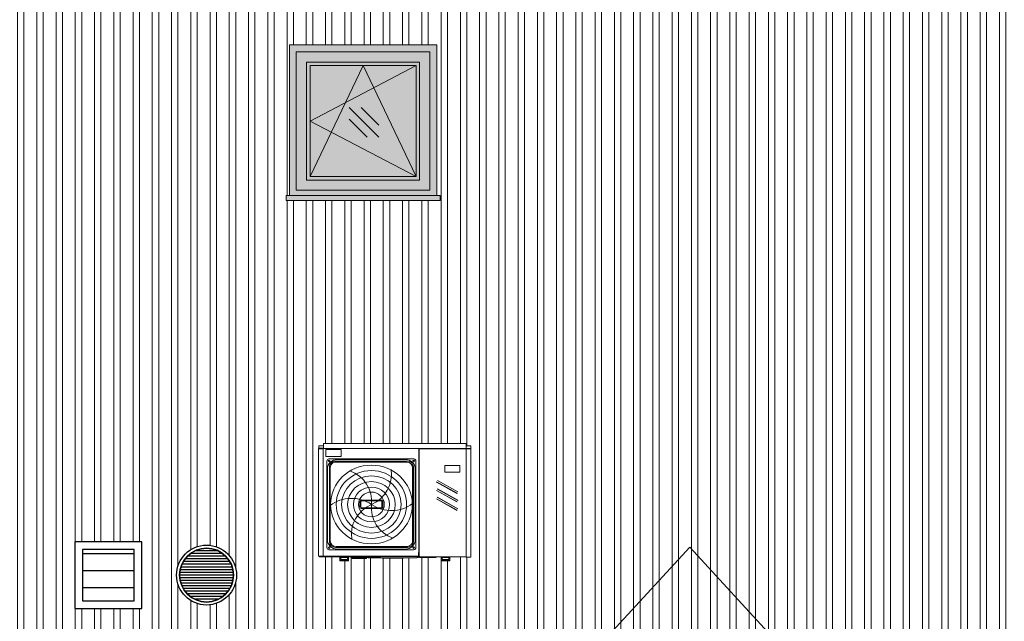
# Model space of a CAD drawing. Extents: x 4615668 to 9294084, y 5331114 to 10688993.
# Tile 3 of 181: x 4647044 to 4647619, y 5331692 to 5332043. Entities that reach past the tile are written whole.
import ezdxf

# ---------------------------------------------------------------- set-up
doc = ezdxf.new("R2010")
doc.units = 0
doc.header["$MEASUREMENT"] = 0
for name, color, linetype, lineweight in [('FLUID-W1W', 7, 'Continuous', 30), ('hatch', 253, 'Continuous', 0), ('więźba_w', 33, 'Continuous', 5), ('WM_KLIM_urządzenia', 3, 'Continuous', 13)]:
    doc.layers.add(name, color=color, linetype=linetype, lineweight=lineweight)
doc.layers.add('kreskowanie', color=253, linetype='Continuous')
doc.layers.add('STOLARKA', color=4, linetype='Continuous')

# ---------------------------------------------------------------- blocks, each defined once
blk = doc.blocks.new('x klima jz1')
at = {"color": 7, "linetype": 'Continuous'}
for p, q in [((2536.55, 3232.96), (2536.55, 3293.14)), ((2536.55, 3292.87), (2536.55, 3291.25)), ((2539.2, 3292.87), (2536.55, 3292.87)), ((2536.61, 3293.32), (2536.73, 3294.69)), ((2536.61, 3293.32), (2537.07, 3293.32)), ((2536.65, 3292.87), (2536.65, 3293.32)), ((2536.65, 3292.87), (2536.65, 3292.87)), ((2536.78, 3294.69), (2536.73, 3294.69)), ((2536.93, 3294.69), (2536.78, 3294.69)), ((2537.17, 3294.69), (2536.93, 3294.69)), ((2537.07, 3293.32), (2537.4, 3293.32)), ((2537.49, 3294.69), (2537.17, 3294.69)), ((2537.4, 3293.32), (2537.82, 3293.32)), ((2537.89, 3294.69), (2537.49, 3294.69)), ((2537.82, 3293.32), (2538.29, 3293.32)), ((2538.34, 3294.69), (2537.89, 3294.69)), ((2538.29, 3293.32), (2538.8, 3293.32)), ((2538.83, 3294.69), (2538.34, 3294.69)), ((2538.8, 3293.32), (2539.33, 3293.32)), ((2539.33, 3294.69), (2538.83, 3294.69)), ((2539.2, 3293.07), (2539.2, 3293.14)), ((2539.2, 3293.14), (2622.81, 3293.14)), ((2539.2, 3230.21), (2539.2, 3293.14)), ((2539.2, 3293.04), (2539.2, 3293.07)), ((2539.2, 3293.04), (2539.2, 3292.99)), ((2539.2, 3292.99), (2539.2, 3292.87)), ((2539.2, 3292.87), (2539.2, 3292.87)), ((2539.33, 3296.07), (2539.33, 3296)), ((2539.33, 3296.07), (2622.81, 3296.07)), ((2539.33, 3296), (2539.33, 3295.81)), ((2539.33, 3295.81), (2539.33, 3295.51)), ((2539.33, 3295.51), (2539.33, 3295.13)), ((2539.33, 3295.13), (2539.33, 3294.69)), ((2539.33, 3294.69), (2539.33, 3293.32)), ((2539.33, 3293.19), (2539.33, 3293.32)), ((2539.33, 3293.14), (2539.33, 3293.19)), ((2595.06, 3293.14), (2595.06, 3232.39)), ((2595.06, 3292.87), (2595.38, 3292.87)), ((2595.38, 3293.14), (2595.38, 3230.21)), ((2595.45, 3292.87), (2595.38, 3292.87)), ((2595.45, 3293.13), (2595.45, 3293.14)), ((2595.45, 3292.87), (2622.81, 3292.87)), ((2622.81, 3292.87), (2622.81, 3296.07)), ((2623.3, 3294.69), (2622.81, 3294.69)), ((2622.81, 3293.17), (2625.38, 3293.17)), ((2622.81, 3293.14), (2622.81, 3247.03)), ((2622.81, 3292.87), (2623.34, 3292.87)), ((2623.79, 3294.69), (2623.3, 3294.69)), ((2623.34, 3292.87), (2623.86, 3292.87)), ((2624.24, 3294.69), (2623.79, 3294.69)), ((2623.86, 3292.87), (2624.33, 3292.87)), ((2624.64, 3294.69), (2624.24, 3294.69)), ((2624.33, 3292.87), (2624.75, 3292.87)), ((2624.96, 3294.69), (2624.64, 3294.69)), ((2624.75, 3292.87), (2625.09, 3292.87)), ((2625.2, 3294.69), (2624.96, 3294.69)), ((2625.09, 3292.87), (2625.34, 3292.87)), ((2625.35, 3294.69), (2625.2, 3294.69)), ((2625.34, 3292.87), (2625.5, 3292.87)), ((2625.4, 3294.69), (2625.35, 3294.69)), ((2625.35, 3293.17), (2625.43, 3293.18)), ((2625.38, 3293.17), (2625.43, 3293.18)), ((2625.4, 3294.69), (2625.51, 3293.42)), ((2625.43, 3293.18), (2625.47, 3293.2)), ((2625.47, 3293.2), (2625.5, 3293.23)), ((2625.5, 3293.23), (2625.52, 3293.27)), ((2625.5, 3292.87), (2625.55, 3292.87)), ((2625.52, 3293.37), (2625.51, 3293.43)), ((2625.52, 3293.32), (2625.52, 3293.37)), ((2625.55, 3293.14), (2625.55, 3248.24)), ((2605.41, 3273.56), (2605.4, 3273.55)), ((2605.4, 3273.55), (2605.4, 3273.54)), ((2617.36, 3266.88), (2605.4, 3273.54)), ((2605.43, 3273.59), (2605.41, 3273.56)), ((2605.45, 3273.63), (2605.43, 3273.59)), ((2605.45, 3273.63), (2617.42, 3266.98)), ((2605.93, 3274.42), (2605.96, 3274.47)), ((2617.89, 3267.77), (2605.93, 3274.42)), ((2605.96, 3274.47), (2605.97, 3274.5)), ((2605.98, 3274.51), (2605.97, 3274.5)), ((2605.98, 3274.52), (2605.98, 3274.51)), ((2605.98, 3274.52), (2617.95, 3267.86)), ((2605.4, 3268.61), (2605.41, 3268.62)), ((2605.4, 3268.6), (2605.4, 3268.61)), ((2617.36, 3261.94), (2605.4, 3268.6)), ((2605.41, 3268.62), (2605.43, 3268.65)), ((2605.43, 3268.65), (2605.45, 3268.69)), ((2605.45, 3268.69), (2617.42, 3262.04)), ((2605.93, 3269.48), (2605.96, 3269.53)), ((2617.89, 3262.83), (2605.93, 3269.48)), ((2605.96, 3269.53), (2605.97, 3269.56)), ((2605.98, 3269.57), (2605.97, 3269.56)), ((2605.98, 3269.58), (2605.98, 3269.57)), ((2605.98, 3269.58), (2617.95, 3262.92)), ((2617.89, 3267.77), (2617.92, 3267.82)), ((2617.92, 3267.82), (2617.94, 3267.85)), ((2617.94, 3267.85), (2617.95, 3267.86)), ((2617.94, 3267.85), (2617.94, 3267.85)), ((2605.4, 3263.67), (2605.41, 3263.68)), ((2605.4, 3263.66), (2605.4, 3263.67)), ((2617.36, 3257), (2605.4, 3263.66)), ((2605.43, 3263.71), (2605.41, 3263.68)), ((2605.45, 3263.75), (2605.43, 3263.71)), ((2605.45, 3263.75), (2617.42, 3257.1)), ((2605.93, 3264.54), (2605.96, 3264.59)), ((2617.89, 3257.89), (2605.93, 3264.54)), ((2605.96, 3264.59), (2605.97, 3264.62)), ((2605.98, 3264.63), (2605.97, 3264.62)), ((2605.98, 3264.64), (2605.98, 3264.63)), ((2605.98, 3264.64), (2617.95, 3257.98)), ((2617.37, 3266.89), (2617.36, 3266.88)), ((2617.39, 3266.93), (2617.37, 3266.9)), ((2617.37, 3266.9), (2617.37, 3266.89)), ((2617.42, 3266.98), (2617.39, 3266.93)), ((2617.39, 3261.99), (2617.42, 3262.04)), ((2617.89, 3262.83), (2617.92, 3262.88)), ((2617.92, 3262.88), (2617.94, 3262.91)), ((2617.94, 3262.91), (2617.95, 3262.92)), ((2617.94, 3262.91), (2617.94, 3262.91)), ((2617.37, 3261.95), (2617.36, 3261.94)), ((2617.37, 3257.01), (2617.36, 3257)), ((2617.37, 3261.96), (2617.39, 3261.99)), ((2617.37, 3261.96), (2617.37, 3261.95)), ((2617.39, 3257.05), (2617.37, 3257.02)), ((2617.37, 3257.02), (2617.37, 3257.01)), ((2617.42, 3257.1), (2617.39, 3257.05)), ((2617.89, 3257.89), (2617.92, 3257.94)), ((2617.92, 3257.94), (2617.94, 3257.97)), ((2617.95, 3257.98), (2617.94, 3257.97)), ((2617.94, 3257.97), (2617.94, 3257.97)), ((2622.81, 3247.03), (2622.81, 3247.01)), ((2622.81, 3247.01), (2622.81, 3246.98)), ((2622.81, 3246.98), (2622.81, 3246.95)), ((2622.81, 3246.95), (2622.81, 3246.93)), ((2622.81, 3246.93), (2622.81, 3246.89)), ((2622.81, 3246.89), (2622.81, 3246.87)), ((2622.81, 3246.87), (2622.81, 3246.86)), ((2622.81, 3246.86), (2622.81, 3246.86)), ((2622.82, 3246.86), (2622.81, 3246.86)), ((2622.81, 3230.25), (2622.81, 3246.86)), ((2622.84, 3246.86), (2622.82, 3246.86)), ((2625.55, 3248.24), (2625.55, 3230.43)), ((2536.55, 3232.96), (2536.55, 3230.4)), ((2536.55, 3230.4), (2536.65, 3230.4)), ((2536.67, 3230.4), (2536.65, 3230.4)), ((2536.65, 3230.4), (2536.65, 3230.4)), ((2536.67, 3230.4), (2536.67, 3230.21)), ((2536.67, 3230.21), (2536.76, 3230.21)), ((2536.67, 3230.21), (2536.67, 3230.15)), ((2536.67, 3230.15), (2536.69, 3230.09)), ((2536.69, 3230.09), (2536.71, 3230.03)), ((2536.71, 3230.03), (2536.75, 3229.98)), ((2536.75, 3229.98), (2536.79, 3229.94)), ((2536.76, 3230.21), (2536.93, 3230.21)), ((2536.79, 3229.94), (2536.84, 3229.9)), ((2536.84, 3229.9), (2536.9, 3229.87)), ((2536.9, 3229.87), (2536.96, 3229.85)), ((2536.93, 3230.21), (2537.18, 3230.21)), ((2536.96, 3229.85), (2537, 3229.85)), ((2537, 3229.85), (2537.04, 3229.85)), ((2537.05, 3229.85), (2537.04, 3229.85)), ((2537.06, 3229.85), (2537.05, 3229.85)), ((2537.05, 3229.85), (2537.05, 3229.85)), ((2537.07, 3229.85), (2537.06, 3229.85)), ((2537.09, 3229.85), (2537.07, 3229.85)), ((2537.12, 3229.85), (2537.09, 3229.85)), ((2537.16, 3229.85), (2537.12, 3229.85)), ((2537.21, 3229.85), (2537.16, 3229.85)), ((2537.18, 3230.21), (2537.5, 3230.21)), ((2537.26, 3229.85), (2537.21, 3229.85)), ((2537.31, 3229.85), (2537.26, 3229.85)), ((2537.37, 3229.85), (2537.31, 3229.85)), ((2537.44, 3229.85), (2537.37, 3229.85)), ((2537.56, 3229.85), (2537.44, 3229.85)), ((2537.5, 3230.21), (2537.87, 3230.21)), ((2537.7, 3229.85), (2537.56, 3229.85)), ((2537.85, 3229.85), (2537.7, 3229.85)), ((2538.01, 3229.85), (2537.85, 3229.85)), ((2537.87, 3230.21), (2538.29, 3230.21)), ((2538.09, 3229.85), (2538.01, 3229.85)), ((2538.17, 3229.85), (2538.09, 3229.85)), ((2538.21, 3229.85), (2538.17, 3229.85)), ((2538.25, 3229.85), (2538.21, 3229.85)), ((2538.29, 3229.85), (2538.25, 3229.85)), ((2538.29, 3230.21), (2538.73, 3230.21)), ((2538.33, 3229.85), (2538.29, 3229.85)), ((2538.67, 3229.85), (2538.33, 3229.85)), ((2539.02, 3229.85), (2538.67, 3229.85)), ((2538.73, 3230.21), (2539.2, 3230.21)), ((2539.13, 3229.85), (2539.02, 3229.85)), ((2539.25, 3229.85), (2539.13, 3229.85)), ((2539.2, 3230.21), (2567.1, 3230.21)), ((2539.37, 3229.85), (2539.25, 3229.85)), ((2539.48, 3229.85), (2539.37, 3229.85)), ((2539.6, 3229.85), (2539.48, 3229.85)), ((2539.72, 3229.85), (2539.6, 3229.85)), ((2539.83, 3229.85), (2539.72, 3229.85)), ((2539.95, 3229.85), (2539.83, 3229.85)), ((2540.01, 3229.85), (2539.95, 3229.85)), ((2540.07, 3229.85), (2540.01, 3229.85)), ((2540.13, 3229.85), (2540.07, 3229.85)), ((2540.19, 3229.85), (2540.13, 3229.85)), ((2540.3, 3229.85), (2540.19, 3229.85)), ((2540.2, 3229.81), (2540.22, 3229.81)), ((2540.42, 3229.85), (2540.3, 3229.85)), ((2540.54, 3229.85), (2540.42, 3229.85)), ((2540.65, 3229.85), (2540.54, 3229.85)), ((2540.77, 3229.85), (2540.65, 3229.85)), ((2540.89, 3229.85), (2540.77, 3229.85)), ((2541, 3229.85), (2540.89, 3229.85)), ((2541.12, 3229.85), (2541, 3229.85)), ((2541.24, 3229.85), (2541.12, 3229.85)), ((2541.35, 3229.85), (2541.24, 3229.85)), ((2541.47, 3229.85), (2541.35, 3229.85)), ((2541.59, 3229.85), (2541.47, 3229.85)), ((2541.7, 3229.85), (2541.59, 3229.85)), ((2541.82, 3229.85), (2541.7, 3229.85)), ((2542.05, 3229.85), (2541.82, 3229.85)), ((2542.29, 3229.85), (2542.05, 3229.85)), ((2542.52, 3229.85), (2542.29, 3229.85)), ((2542.76, 3229.85), (2542.52, 3229.85)), ((2542.99, 3229.85), (2542.76, 3229.85)), ((2543.22, 3229.85), (2542.99, 3229.85)), ((2543.46, 3229.85), (2543.22, 3229.85)), ((2543.69, 3229.85), (2543.46, 3229.85)), ((2544.16, 3229.85), (2543.69, 3229.85)), ((2544.63, 3229.85), (2544.16, 3229.85)), ((2545.09, 3229.85), (2544.63, 3229.85)), ((2545.56, 3229.85), (2545.09, 3229.85)), ((2546.03, 3229.85), (2545.56, 3229.85)), ((2546.5, 3229.85), (2546.03, 3229.85)), ((2547.43, 3229.85), (2546.5, 3229.85)), ((2548.36, 3229.85), (2547.43, 3229.85)), ((2549.3, 3229.85), (2548.36, 3229.85)), ((2548.99, 3229.32), (2549.05, 3229.39)), ((2548.99, 3228.89), (2548.99, 3229.32)), ((2548.99, 3228.5), (2548.99, 3228.89)), ((2548.99, 3228.17), (2548.99, 3228.5)), ((2548.99, 3227.93), (2548.99, 3228.17)), ((2548.99, 3227.78), (2548.99, 3227.93)), ((2548.99, 3227.72), (2548.99, 3227.78)), ((2549.05, 3227.72), (2548.99, 3227.72)), ((2548.99, 3227.53), (2548.99, 3227.72)), ((2549.05, 3227.53), (2548.99, 3227.53)), ((2549.05, 3229.39), (2549.23, 3229.44)), ((2549.25, 3227.72), (2549.05, 3227.72)), ((2549.25, 3227.53), (2549.05, 3227.53)), ((2549.23, 3229.44), (2549.48, 3229.45)), ((2549.56, 3227.72), (2549.25, 3227.72)), ((2549.56, 3227.53), (2549.25, 3227.53)), ((2550.23, 3229.85), (2549.3, 3229.85)), ((2549.48, 3229.85), (2549.48, 3229.69)), ((2549.48, 3229.69), (2549.48, 3229.45)), ((2549.48, 3229.45), (2549.48, 3229.04)), ((2553.43, 3229.45), (2549.48, 3229.45)), ((2549.48, 3229.04), (2549.48, 3228.69)), ((2549.48, 3228.69), (2549.48, 3228.43)), ((2549.48, 3228.43), (2549.48, 3228.26)), ((2549.48, 3228.26), (2549.48, 3228.2)), ((2549.48, 3228.2), (2549.53, 3228.2)), ((2549.53, 3228.2), (2549.68, 3228.2)), ((2549.97, 3227.72), (2549.56, 3227.72)), ((2549.97, 3227.53), (2549.56, 3227.53)), ((2549.68, 3228.2), (2549.91, 3228.2)), ((2549.91, 3228.2), (2550.22, 3228.2)), ((2550.45, 3227.72), (2549.97, 3227.72)), ((2550.45, 3227.53), (2549.97, 3227.53)), ((2550.22, 3228.2), (2550.58, 3228.2)), ((2551.17, 3229.85), (2550.23, 3229.85)), ((2550.96, 3227.72), (2550.45, 3227.72)), ((2550.96, 3227.53), (2550.45, 3227.53)), ((2550.58, 3228.2), (2550.96, 3228.2)), ((2550.96, 3228.14), (2550.96, 3228.2)), ((2550.96, 3228.2), (2551.95, 3228.2)), ((2550.96, 3227.96), (2550.96, 3228.14)), ((2550.96, 3227.72), (2550.96, 3227.96)), ((2550.96, 3227.72), (2550.96, 3227.53)), ((2551.95, 3227.72), (2550.96, 3227.72)), ((2551.95, 3227.53), (2550.96, 3227.53)), ((2552.1, 3229.85), (2551.17, 3229.85)), ((2551.95, 3228.14), (2551.95, 3228.2)), ((2551.95, 3228.2), (2552.33, 3228.2)), ((2551.95, 3227.96), (2551.95, 3228.14)), ((2551.95, 3227.72), (2551.95, 3227.96)), ((2552.46, 3227.72), (2551.95, 3227.72)), ((2551.95, 3227.53), (2551.95, 3227.72)), ((2552.46, 3227.53), (2551.95, 3227.53)), ((2553.04, 3229.85), (2552.1, 3229.85)), ((2552.33, 3228.2), (2552.69, 3228.2)), ((2552.93, 3227.72), (2552.46, 3227.72)), ((2552.93, 3227.53), (2552.46, 3227.53)), ((2552.69, 3228.2), (2552.99, 3228.2)), ((2553.34, 3227.72), (2552.93, 3227.72)), ((2553.34, 3227.53), (2552.93, 3227.53)), ((2552.99, 3228.2), (2553.23, 3228.2)), ((2553.97, 3229.85), (2553.04, 3229.85)), ((2553.23, 3228.2), (2553.38, 3228.2)), ((2553.66, 3227.72), (2553.34, 3227.72)), ((2553.66, 3227.53), (2553.34, 3227.53)), ((2553.38, 3228.2), (2553.43, 3228.2)), ((2553.43, 3229.69), (2553.43, 3229.85)), ((2553.43, 3229.45), (2553.43, 3229.69)), ((2553.43, 3229.04), (2553.43, 3229.45)), ((2553.43, 3229.45), (2553.67, 3229.44)), ((2553.43, 3228.69), (2553.43, 3229.04)), ((2553.43, 3228.43), (2553.43, 3228.69)), ((2553.43, 3228.26), (2553.43, 3228.43)), ((2553.43, 3228.2), (2553.43, 3228.26)), ((2553.85, 3227.72), (2553.66, 3227.72)), ((2553.85, 3227.53), (2553.66, 3227.53)), ((2553.67, 3229.44), (2553.86, 3229.39)), ((2553.92, 3227.72), (2553.85, 3227.72)), ((2553.92, 3227.53), (2553.85, 3227.53)), ((2553.86, 3229.39), (2553.92, 3229.32)), ((2553.92, 3229.32), (2553.92, 3228.89)), ((2553.92, 3228.89), (2553.92, 3228.5)), ((2553.92, 3228.5), (2553.92, 3228.17)), ((2553.92, 3228.17), (2553.92, 3227.93)), ((2553.92, 3227.93), (2553.92, 3227.78)), ((2553.92, 3227.78), (2553.92, 3227.72)), ((2553.92, 3227.72), (2553.92, 3227.53)), ((2555.84, 3229.85), (2553.97, 3229.85)), ((2557.71, 3229.85), (2555.84, 3229.85)), ((2556.08, 3229.85), (2556.08, 3229.55)), ((2556.08, 3229.55), (2556.08, 3229.5)), ((2556.41, 3229.5), (2556.08, 3229.5)), ((2556.23, 3229.36), (2556.16, 3229.36)), ((2556.16, 3229.36), (2556.16, 3228.84)), ((2556.23, 3228.84), (2556.16, 3228.84)), ((2556.42, 3229.36), (2556.23, 3229.36)), ((2556.42, 3228.84), (2556.23, 3228.84)), ((2556.39, 3229.5), (2556.39, 3229.36)), ((2556.73, 3229.5), (2556.41, 3229.5)), ((2556.71, 3229.36), (2556.42, 3229.36)), ((2556.71, 3228.84), (2556.42, 3228.84)), ((2557.08, 3229.36), (2556.71, 3229.36)), ((2557.08, 3228.84), (2556.71, 3228.84)), ((2558.08, 3229.5), (2556.73, 3229.5)), ((2557.49, 3229.36), (2557.08, 3229.36)), ((2557.49, 3228.84), (2557.08, 3228.84)), ((2563.18, 3229.36), (2557.49, 3229.36)), ((2563.18, 3228.84), (2557.49, 3228.84)), ((2559.58, 3229.85), (2557.71, 3229.85)), ((2559.43, 3229.5), (2558.08, 3229.5)), ((2559.77, 3229.5), (2559.43, 3229.5)), ((2561.45, 3229.85), (2559.58, 3229.85)), ((2560.11, 3229.5), (2559.77, 3229.5)), ((2562.08, 3229.5), (2560.11, 3229.5)), ((2563.32, 3229.85), (2561.45, 3229.85)), ((2564.05, 3229.5), (2562.08, 3229.5)), ((2563.59, 3229.36), (2563.18, 3229.36)), ((2563.59, 3228.84), (2563.18, 3228.84)), ((2565.19, 3229.85), (2563.32, 3229.85)), ((2563.96, 3229.36), (2563.59, 3229.36)), ((2563.96, 3228.84), (2563.59, 3228.84)), ((2564.26, 3229.36), (2563.96, 3229.36)), ((2564.26, 3228.84), (2563.96, 3228.84)), ((2564.55, 3229.5), (2564.05, 3229.5)), ((2564.45, 3229.36), (2564.26, 3229.36)), ((2564.45, 3228.84), (2564.26, 3228.84)), ((2564.28, 3229.36), (2564.28, 3229.5)), ((2564.51, 3229.36), (2564.45, 3229.36)), ((2564.51, 3228.84), (2564.45, 3228.84)), ((2564.51, 3228.84), (2564.51, 3229.36)), ((2565.04, 3229.5), (2564.55, 3229.5)), ((2565.07, 3229.5), (2565.04, 3229.5)), ((2565.11, 3229.5), (2565.07, 3229.5)), ((2565.2, 3229.48), (2565.11, 3229.5)), ((2580.1, 3229.85), (2565.19, 3229.85)), ((2565.29, 3229.44), (2565.2, 3229.48)), ((2565.37, 3229.39), (2565.29, 3229.44)), ((2565.46, 3229.35), (2565.37, 3229.39)), ((2566.06, 3229.27), (2565.69, 3229.28)), ((2566.43, 3229.27), (2566.06, 3229.27)), ((2566.58, 3229.26), (2566.43, 3229.27)), ((2566.84, 3229.26), (2566.58, 3229.26)), ((2567.2, 3229.25), (2566.84, 3229.26)), ((2567.1, 3230.21), (2595.01, 3230.21)), ((2567.64, 3229.24), (2567.2, 3229.25)), ((2568.17, 3229.23), (2567.64, 3229.24)), ((2568.77, 3229.22), (2568.17, 3229.23)), ((2569.43, 3229.21), (2568.77, 3229.22)), ((2570.12, 3229.19), (2569.43, 3229.21)), ((2570.83, 3229.18), (2570.12, 3229.19)), ((2571.56, 3229.17), (2570.83, 3229.18)), ((2572.27, 3229.15), (2571.56, 3229.17)), ((2572.96, 3229.14), (2572.27, 3229.15)), ((2573.6, 3229.12), (2572.96, 3229.14)), ((2574.19, 3229.11), (2573.6, 3229.12)), ((2574.7, 3229.1), (2574.19, 3229.11)), ((2575.13, 3229.09), (2574.7, 3229.1)), ((2575.47, 3229.09), (2575.13, 3229.09)), ((2575.7, 3229.08), (2575.47, 3229.09)), ((2575.83, 3229.08), (2575.7, 3229.08)), ((2575.81, 3229.08), (2576, 3229.08)), ((2575.93, 3229.08), (2575.83, 3229.08)), ((2576.03, 3229.08), (2575.93, 3229.08)), ((2576.29, 3229.07), (2576.03, 3229.08)), ((2576.54, 3229.07), (2576.29, 3229.07)), ((2578.72, 3229.07), (2576.55, 3229.07)), ((2580.89, 3229.07), (2578.72, 3229.07)), ((2595.01, 3229.85), (2580.1, 3229.85)), ((2581.38, 3229.07), (2580.89, 3229.07)), ((2581.87, 3229.07), (2581.38, 3229.07)), ((2582.1, 3229.07), (2581.87, 3229.07)), ((2582.31, 3229.07), (2582.1, 3229.07)), ((2582.78, 3229.07), (2582.31, 3229.07)), ((2583.25, 3229.07), (2582.78, 3229.07)), ((2583.72, 3229.07), (2583.25, 3229.07)), ((2584.16, 3229.07), (2583.72, 3229.07)), ((2584.54, 3229.07), (2584.16, 3229.07)), ((2584.86, 3229.07), (2584.54, 3229.07)), ((2585.09, 3229.07), (2584.86, 3229.07)), ((2585.24, 3229.07), (2585.09, 3229.07)), ((2585.27, 3229.07), (2585.24, 3229.07)), ((2585.32, 3229.07), (2585.27, 3229.07)), ((2585.44, 3229.07), (2585.32, 3229.07)), ((2585.6, 3229.07), (2585.44, 3229.07)), ((2585.63, 3229.07), (2585.6, 3229.07)), ((2585.63, 3229.07), (2585.64, 3229.07)), ((2585.64, 3229.07), (2585.65, 3229.07)), ((2585.65, 3229.07), (2585.69, 3229.07)), ((2585.69, 3229.07), (2585.72, 3229.07)), ((2585.72, 3229.07), (2585.74, 3229.07)), ((2585.74, 3229.07), (2585.76, 3229.07)), ((2585.76, 3229.07), (2585.77, 3229.07)), ((2585.77, 3229.07), (2585.78, 3229.07)), ((2585.78, 3229.07), (2585.78, 3229.07)), ((2585.78, 3229.07), (2585.79, 3229.07)), ((2585.79, 3229.07), (2585.79, 3229.07)), ((2585.79, 3229.07), (2585.79, 3229.07)), ((2585.79, 3229.07), (2585.79, 3229.07)), ((2585.79, 3229.07), (2585.79, 3229.07)), ((2585.79, 3229.07), (2585.79, 3229.07)), ((2585.79, 3229.07), (2585.79, 3229.07)), ((2585.82, 3229.07), (2585.8, 3229.07)), ((2585.85, 3229.07), (2585.82, 3229.07)), ((2585.85, 3229.07), (2585.87, 3229.07)), ((2585.87, 3229.07), (2585.9, 3229.07)), ((2601.96, 3229.42), (2585.9, 3229.07)), ((2595.01, 3232.39), (2595.06, 3232.39)), ((2595.01, 3232.39), (2595.01, 3230.21)), ((2595.01, 3230.18), (2595.01, 3230.21)), ((2595.01, 3230.15), (2595.01, 3230.18)), ((2595.01, 3230.12), (2595.01, 3230.15)), ((2595.01, 3230.08), (2595.01, 3230.12)), ((2595.01, 3230.05), (2595.01, 3230.08)), ((2595.01, 3230.02), (2595.01, 3230.05)), ((2595.01, 3230), (2595.01, 3230.02)), ((2595.01, 3229.97), (2595.01, 3230)), ((2595.01, 3229.94), (2595.01, 3229.97)), ((2595.01, 3229.92), (2595.01, 3229.94)), ((2595.01, 3229.9), (2595.01, 3229.92)), ((2595.5, 3229.92), (2595.01, 3229.92)), ((2595.01, 3229.89), (2595.01, 3229.9)), ((2595.01, 3229.87), (2595.01, 3229.89)), ((2595.01, 3229.86), (2595.01, 3229.87)), ((2595.01, 3229.85), (2595.01, 3229.86)), ((2595.01, 3229.85), (2595.01, 3229.85)), ((2595.01, 3229.85), (2595.01, 3229.85)), ((2595.01, 3229.85), (2595.01, 3229.85)), ((2595.01, 3229.85), (2595.01, 3229.85)), ((2595.5, 3230.21), (2595.38, 3230.21)), ((2595.5, 3230.03), (2595.5, 3230.21)), ((2595.5, 3229.89), (2595.5, 3230.03)), ((2595.5, 3229.85), (2595.5, 3229.89)), ((2595.5, 3229.85), (2606.99, 3229.85)), ((2602.31, 3229.43), (2601.96, 3229.42)), ((2602.61, 3229.44), (2602.31, 3229.43)), ((2602.85, 3229.44), (2602.61, 3229.44)), ((2603.02, 3229.45), (2602.85, 3229.44)), ((2603.11, 3229.45), (2603.02, 3229.45)), ((2603.14, 3229.45), (2603.11, 3229.45)), ((2604.88, 3229.45), (2603.14, 3229.45)), ((2604.88, 3229.45), (2604.95, 3229.45)), ((2604.95, 3229.45), (2605.1, 3229.5)), ((2605.82, 3229.85), (2605.1, 3229.5)), ((2610.15, 3229.85), (2606.99, 3229.85)), ((2608.2, 3229.33), (2608.27, 3229.4)), ((2608.2, 3228.9), (2608.2, 3229.33)), ((2608.2, 3228.5), (2608.2, 3228.9)), ((2608.2, 3228.18), (2608.2, 3228.5)), ((2608.2, 3227.94), (2608.2, 3228.18)), ((2608.2, 3227.79), (2608.2, 3227.94)), ((2608.2, 3227.73), (2608.2, 3227.79)), ((2608.27, 3227.73), (2608.2, 3227.73)), ((2608.2, 3227.54), (2608.2, 3227.73)), ((2608.27, 3227.54), (2608.2, 3227.54)), ((2608.27, 3229.4), (2608.45, 3229.45)), ((2608.47, 3227.73), (2608.27, 3227.73)), ((2608.47, 3227.54), (2608.27, 3227.54)), ((2608.45, 3229.45), (2608.7, 3229.46)), ((2608.78, 3227.73), (2608.47, 3227.73)), ((2608.78, 3227.54), (2608.47, 3227.54)), ((2608.7, 3229.85), (2608.7, 3229.68)), ((2608.7, 3229.68), (2608.7, 3229.46)), ((2608.7, 3229.46), (2608.7, 3229.05)), ((2612.64, 3229.46), (2608.7, 3229.46)), ((2608.7, 3229.05), (2608.7, 3228.7)), ((2608.7, 3228.7), (2608.7, 3228.44)), ((2608.7, 3228.44), (2608.7, 3228.27)), ((2608.7, 3228.27), (2608.7, 3228.21)), ((2608.7, 3228.21), (2608.75, 3228.21)), ((2608.75, 3228.21), (2608.89, 3228.21)), ((2609.19, 3227.73), (2608.78, 3227.73)), ((2609.19, 3227.54), (2608.78, 3227.54)), ((2608.89, 3228.21), (2609.13, 3228.21)), ((2609.13, 3228.21), (2609.44, 3228.21)), ((2609.66, 3227.73), (2609.19, 3227.73)), ((2609.66, 3227.54), (2609.19, 3227.54)), ((2609.44, 3228.21), (2609.79, 3228.21)), ((2610.18, 3227.73), (2609.66, 3227.73)), ((2610.18, 3227.54), (2609.66, 3227.54)), ((2609.79, 3228.21), (2610.18, 3228.21)), ((2610.15, 3229.89), (2610.15, 3229.85)), ((2622.81, 3229.89), (2610.15, 3229.89)), ((2610.18, 3228.15), (2610.18, 3228.21)), ((2610.18, 3228.21), (2611.16, 3228.21)), ((2610.18, 3227.97), (2610.18, 3228.15)), ((2610.18, 3227.73), (2610.18, 3227.97)), ((2610.18, 3227.73), (2610.18, 3227.54)), ((2611.16, 3227.73), (2610.18, 3227.73)), ((2611.16, 3227.54), (2610.18, 3227.54)), ((2611.16, 3228.15), (2611.16, 3228.21)), ((2611.16, 3228.21), (2611.55, 3228.21)), ((2611.16, 3227.97), (2611.16, 3228.15)), ((2611.16, 3227.73), (2611.16, 3227.97)), ((2611.67, 3227.73), (2611.16, 3227.73)), ((2611.16, 3227.54), (2611.16, 3227.73)), ((2611.67, 3227.54), (2611.16, 3227.54)), ((2611.55, 3228.21), (2611.9, 3228.21)), ((2612.15, 3227.73), (2611.67, 3227.73)), ((2612.15, 3227.54), (2611.67, 3227.54)), ((2611.9, 3228.21), (2612.21, 3228.21)), ((2612.56, 3227.73), (2612.15, 3227.73)), ((2612.56, 3227.54), (2612.15, 3227.54)), ((2612.21, 3228.21), (2612.44, 3228.21)), ((2612.44, 3228.21), (2612.59, 3228.21)), ((2612.87, 3227.73), (2612.56, 3227.73)), ((2612.87, 3227.54), (2612.56, 3227.54)), ((2612.59, 3228.21), (2612.64, 3228.21)), ((2612.64, 3229.73), (2612.64, 3229.89)), ((2612.64, 3229.46), (2612.64, 3229.73)), ((2612.64, 3229.05), (2612.64, 3229.46)), ((2612.64, 3229.46), (2612.89, 3229.45)), ((2612.64, 3228.7), (2612.64, 3229.05)), ((2612.64, 3228.44), (2612.64, 3228.7)), ((2612.64, 3228.27), (2612.64, 3228.44)), ((2612.64, 3228.21), (2612.64, 3228.27)), ((2613.07, 3227.73), (2612.87, 3227.73)), ((2613.07, 3227.54), (2612.87, 3227.54)), ((2612.89, 3229.45), (2613.07, 3229.4)), ((2613.07, 3229.4), (2613.14, 3229.33)), ((2613.14, 3227.73), (2613.07, 3227.73)), ((2613.14, 3227.54), (2613.07, 3227.54)), ((2613.14, 3229.33), (2613.14, 3228.9)), ((2613.14, 3228.9), (2613.14, 3228.5)), ((2613.14, 3228.5), (2613.14, 3228.18)), ((2613.14, 3228.18), (2613.14, 3227.94)), ((2613.14, 3227.94), (2613.14, 3227.79)), ((2613.14, 3227.79), (2613.14, 3227.73)), ((2613.14, 3227.73), (2613.14, 3227.54)), ((2622.02, 3229.89), (2622.3, 3229.89)), ((2622.3, 3229.89), (2622.44, 3229.89)), ((2622.44, 3229.89), (2622.58, 3229.89)), ((2622.58, 3229.89), (2622.72, 3229.89)), ((2622.71, 3229.66), (2622.71, 3229.89)), ((2622.77, 3229.66), (2622.71, 3229.66)), ((2622.95, 3229.66), (2622.77, 3229.66)), ((2622.81, 3230.07), (2622.81, 3230.25)), ((2622.81, 3229.94), (2622.81, 3230.07)), ((2622.81, 3229.89), (2622.81, 3229.94)), ((2623.19, 3229.66), (2622.95, 3229.66)), ((2625.47, 3229.66), (2623.19, 3229.66)), ((2625.5, 3230.07), (2625.47, 3230.04)), ((2625.47, 3230.04), (2625.47, 3229.86)), ((2625.47, 3229.85), (2625.47, 3229.66)), ((2625.54, 3230.15), (2625.5, 3230.07)), ((2625.55, 3230.25), (2625.54, 3230.15)), ((2625.55, 3230.43), (2625.55, 3230.25))]:
    blk.add_line(p, q, dxfattribs=at)
for p, q in [((2540.85, 3288.63), (2540.85, 3292.43)), ((2540.93, 3292.52), (2549.6, 3292.52)), ((2549.69, 3292.43), (2549.69, 3288.63)), ((2625.38, 3293.17), (2625.38, 3292.87)), ((2549.6, 3288.55), (2540.93, 3288.55)), ((2610.27, 3279.42), (2610.27, 3283.23)), ((2610.35, 3283.31), (2619.02, 3283.31)), ((2619.02, 3279.34), (2610.35, 3279.34)), ((2619.11, 3283.23), (2619.11, 3279.42))]:
    blk.add_line(p, q)
at = {"color": 0}
for p, q in [((2541.45, 3285.99), (2541.45, 3235.04)), ((2592.25, 3287.09), (2542.59, 3287.09)), ((2588.45, 3285.75), (2546.36, 3285.75)), ((2588.04, 3285.26), (2546.77, 3285.26)), ((2587.29, 3286.74), (2547.43, 3286.74)), ((2593.39, 3235.04), (2593.39, 3285.99)), ((2541.71, 3281.23), (2541.71, 3239.83)), ((2542.86, 3282.38), (2542.86, 3238.68)), ((2543.34, 3281.95), (2543.34, 3239.1)), ((2591.47, 3239.1), (2591.47, 3281.95)), ((2591.95, 3238.68), (2591.95, 3282.38)), ((2593.01, 3239.83), (2593.01, 3281.23)), ((2561.27, 3262.07), (2561.27, 3258.96)), ((2573.11, 3262.51), (2561.73, 3262.51)), ((2572.96, 3263), (2561.79, 3263)), ((2573.56, 3258.96), (2573.56, 3262.07)), ((2560.65, 3261.9), (2560.65, 3259.1)), ((2561.73, 3258.52), (2573.11, 3258.52)), ((2561.79, 3257.99), (2572.96, 3257.99)), ((2574.11, 3259.1), (2574.11, 3261.9)), ((2542.59, 3233.94), (2592.25, 3233.94)), ((2546.36, 3235.3), (2588.45, 3235.3)), ((2546.77, 3235.79), (2588.04, 3235.79)), ((2547.43, 3234.32), (2587.29, 3234.32))]:
    blk.add_line(p, q, dxfattribs=at)
for centre, major_axis, start_param, end_param in [((2540.93, 3292.43), (-0.0836, 0), -1.570796, 0), ((2549.6, 3292.43), (0.0836, 0), 0, 1.570796), ((2625.37, 3293.31), (0.155, 0), -0.223142, 0.073838), ((2540.93, 3288.63), (-0.0836, 0), 0, 1.570796), ((2549.6, 3288.63), (-0.0836, 0), 1.570796, 3.141593), ((2547.56, 3262.3), (19.94, 0), -0.097536, 1.197505), ((2559.17, 3277.92), (19.94, 0), -1.144733, 0.150307), ((2610.35, 3283.23), (-0.0836, 0), -1.570796, 0), ((2610.35, 3279.42), (-0.0836, 0), 0, 1.570796), ((2619.02, 3283.23), (-0.0836, 0), 3.141593, 4.712389), ((2619.02, 3279.42), (0.0836, 0), 4.712389, 6.283185), ((2555.81, 3244.81), (-19.94, 0), 4.091254, 5.386295), ((2575.65, 3242.94), (19.94, 0), 1.996859, 3.2919), ((2587.26, 3258.56), (19.94, 0), 3.044057, 4.339097), ((2579.01, 3276.05), (19.94, 0), 4.091254, 5.386295), ((2565.7, 3229.76), (0.493, 0), 4.188372, 4.692136)]:
    blk.add_ellipse(centre, major_axis=major_axis, ratio=0.963348, start_param=start_param, end_param=end_param)
for centre, major_axis, start_param, end_param in [((2542.59, 3285.99), (1.14, 0), 1.570796, 3.141593), ((2547.43, 3281.23), (-5.72, 0), -1.570796, 0), ((2542.7, 3285.86), (-0.492, 0), 3.141593, 9.424778), ((2546.36, 3282.38), (3.5, 0), 1.570796, 3.141593), ((2546.77, 3281.95), (3.43, 0), 1.570796, 3.141593), ((2587.29, 3281.23), (5.72, 0), 0, 1.570796), ((2588.04, 3281.95), (3.43, 0), 0, 1.570796), ((2588.45, 3282.38), (-3.5, 0), 3.141593, 4.712389), ((2592.1, 3285.87), (-0.492, 0), 3.141593, 9.424778), ((2592.25, 3285.99), (1.14, 0), 0, 1.570796), ((2567.41, 3260.43), (-23.88, 0), 3.141593, 9.424778), ((2567.41, 3260.43), (-13.9, 0), 3.141593, 9.424778), ((2567.41, 3260.43), (-7.54, 0), 3.141593, 9.424778), ((2561.79, 3261.9), (-1.14, 0), -1.570796, 0), ((2561.73, 3262.07), (0.458, 0), 1.570796, 3.141593), ((2572.96, 3261.9), (1.14, 0), 0, 1.570796), ((2573.11, 3262.07), (0.458, 0), 0, 1.570796), ((2561.79, 3259.1), (1.14, 0), 3.141593, 4.712389), ((2561.73, 3258.96), (-0.458, 0), 0, 1.570796), ((2572.96, 3259.1), (-1.14, 0), 1.570796, 3.141593), ((2573.11, 3258.96), (-0.458, 0), 1.570796, 3.141593), ((2547.43, 3239.83), (5.72, 0), 3.141593, 4.712389), ((2546.77, 3239.1), (-3.43, 0), 0, 1.570796), ((2587.29, 3239.83), (-5.72, 0), 1.570796, 3.141593), ((2588.04, 3239.1), (-3.43, 0), 1.570796, 3.141593), ((2542.59, 3235.04), (-1.14, 0), 0, 1.570796), ((2542.69, 3235.17), (-0.492, 0), 3.141593, 9.424778), ((2546.36, 3238.68), (-3.5, 0), 0, 1.570796), ((2588.45, 3238.68), (3.5, 0), 4.712389, 6.283185), ((2592.09, 3235.19), (-0.492, 0), 3.141593, 9.424778), ((2592.25, 3235.04), (1.14, 0), -1.570796, 0)]:
    blk.add_ellipse(centre, major_axis=major_axis, ratio=0.963348, start_param=start_param, end_param=end_param, dxfattribs=at)
for major_axis in [(20.56, 0), (17.39, 0), (10.57, 0)]:
    blk.add_ellipse((2567.41, 3260.43), major_axis=major_axis, ratio=0.963348, dxfattribs=at)
blk = doc.blocks.new('*U3172')
at = {"color": 3, "linetype": 'Continuous', "lineweight": -3}
for p, q in [((0, 157.5), (0, -157.5)), ((0, 157.5), (0, -157.5)), ((0, 156.7, 15.7), (0, -156.7, 15.7)), ((0, 156.7, -15.8), (0, -156.7, -15.8)), ((0, 154.3, 31.5), (0, -154.3, 31.5)), ((0, 154.3, -31.5), (0, -154.3, -31.5)), ((0, 150.2, 47.2), (0, -150.2, 47.2)), ((0, 150.2, -47.2), (0, -150.2, -47.2)), ((0, 144.4, 63), (0, -144.4, 63)), ((0, 144.4, -63), (0, -144.4, -63)), ((0, 136.4, 78.7), (0, -136.4, 78.7)), ((0, 136.4, -78.8), (0, -136.4, -78.8)), ((0, 126, 94.5), (0, -126, 94.5)), ((0, 126, -94.5), (0, -126, -94.5)), ((0, 112.5, 110.2), (0, -112.5, 110.2)), ((0, 112.5, -110.3), (0, -112.5, -110.3)), ((0, 94.5, 126), (0, -94.5, 126)), ((0, 94.5, -126), (0, -94.5, -126)), ((0, 68.7, 141.8), (0, -68.7, 141.8)), ((0, 68.7, -141.8), (0, -68.7, -141.8))]:
    blk.add_line(p, q, dxfattribs=at)
at = {"color": 0, "linetype": 'ByBlock', "lineweight": -2, "extrusion": (1, 2.22045e-16, -2.22045e-16)}
for major_axis in [(0, 0, -175), (0, 0, -175), (0, 0, -157.5)]:
    blk.add_ellipse((0, 0), major_axis=major_axis, ratio=1, start_param=-1.570796, end_param=4.712389, dxfattribs=at)
at = {"color": 1, "linetype": 'Continuous', "lineweight": -3, "extrusion": (-1, -2.22045e-16, 2.22045e-16)}
blk.add_ellipse((0, 0), major_axis=(0, 0, -157.5), ratio=1, start_param=-1.570796, end_param=4.712389, dxfattribs=at)
at = {"color": 0, "linetype": 'ByBlock', "lineweight": -2, "extrusion": (-1, -2.22045e-16, 2.22045e-16)}
for major_axis in [(0, 0, -157.5), (0, 0, -0.0005)]:
    blk.add_ellipse((0, 0), major_axis=major_axis, ratio=1, start_param=-1.570796, end_param=4.712389, dxfattribs=at)
blk = doc.blocks.new('*U3173')
at = {"color": 0, "linetype": 'ByBlock', "lineweight": -2}
for p, q in [((0, 195, -195), (0, -195, -195)), ((0, 195, 195), (0, 195, -195)), ((0, -195, 195), (0, 195, 195)), ((0, -195, -195), (0, -195, 195))]:
    blk.add_line(p, q, dxfattribs=at)
at = {"color": 3, "linetype": 'Continuous', "lineweight": -3}
for p, q in [((0, -150, 125), (0, 150, 125)), ((0, -150, 25), (0, 150, 25)), ((0, -150, -75), (0, 150, -75)), ((0, -150, 150), (0, 150, 150)), ((0, 150, 150), (0, 150, -150)), ((0, 150, -150), (0, -150, -150)), ((0, -150, -150), (0, -150, 150))]:
    blk.add_line(p, q, dxfattribs=at)

msp = doc.modelspace()

# ---------------------------------------------------------------- hatches: boundary and pattern name
at = {"layer": 'hatch', "lineweight": 0, "ltscale": 40}
h = msp.add_hatch(color=8, dxfattribs=at)
h.dxf.hatch_style = 1
h.paths.add_polyline_path([(4647199.435, 5331577.602), (4647289.435, 5331577.602), (4647289.435, 5331580.602), (4647199.435, 5331580.602)])
h.paths.add_polyline_path([(4647199.435, 5331937.602), (4647289.435, 5331937.602), (4647289.435, 5331940.602), (4647199.435, 5331940.602)])
h.paths.add_polyline_path([(4647201.435, 5331940.602), (4647287.435, 5331940.602), (4647287.435, 5332028.602), (4647201.435, 5332028.602)])
h.paths.add_polyline_path([(4647213.435, 5331951.602), (4647275.435, 5331951.602), (4647275.435, 5332016.551), (4647213.435, 5332016.551)], flags=16)
h.paths.add_polyline_path([(4647213.435, 5331591.602), (4647275.435, 5331591.602), (4647275.435, 5331656.551), (4647213.435, 5331656.551)], flags=16)
h.paths.add_polyline_path([(4647201.435, 5331580.602), (4647287.435, 5331580.602), (4647287.435, 5331668.602), (4647201.435, 5331668.602)])
at = {"layer": 'hatch', "lineweight": 0, "ltscale": 40, "transparency": 33554559}
h = msp.add_hatch(color=251, dxfattribs=at)
h.dxf.hatch_style = 1
h.paths.add_polyline_path([(4647287.435, 5332028.602), (4647287.435, 5332018.602), (4647211.43, 5332018.602), (4647211.43, 5331940.602), (4647201.43, 5331940.602), (4647201.435, 5332028.602)])
at = {"layer": 'STOLARKA', "lineweight": 0, "ltscale": 40, "true_color": 0xbdffff, "transparency": 33554534}
h = msp.add_hatch(color=131, dxfattribs=at)
h.dxf.hatch_style = 1
h.set_gradient(color1=(132, 132, 132), name='CURVED')
h.paths.add_polyline_path([(4647213.435, 5331951.602), (4647275.435, 5331951.602), (4647275.435, 5332016.551), (4647213.435, 5332016.551)])
at = {"layer": 'więźba_w', "lineweight": 0, "ltscale": 40}
h = msp.add_hatch(dxfattribs=at)
h.set_pattern_fill('ANSI32', color=256, scale=30, angle=45)
h.set_pattern_definition([(90, (8420.004, 178.085), (-11.25, 3e-15), []), (90, (8423.754, 181.835), (-11.25, 3e-15), [])])
h.paths.add_polyline_path([(4646739.435, 5332276.301), (4646739.435, 5331420.602), (4647359.435, 5331420.602), (4647359.435, 5331433.607), (4647381.935, 5331433.607), (4647381.935, 5331660.607), (4647488.935, 5331660.607), (4647488.935, 5331433.607), (4647511.435, 5331433.607), (4647871.068, 5331420.602), (4647929.435, 5331420.602), (4647929.435, 5332276.301)])
h.paths.add_polyline_path([(4647359.435, 5331668.602), (4647511.435, 5331668.602), (4647511.435, 5331684.026), (4647359.435, 5331684.026)], flags=16)
h.paths.add_polyline_path([(4647359.435, 5331671.574), (4647511.435, 5331671.574)], flags=0)
h.paths.add_polyline_path([(4647201.435, 5331580.602), (4647287.435, 5331580.602), (4647287.435, 5331668.602), (4647201.435, 5331668.602)], flags=16)
h.paths.add_polyline_path([(4647199.435, 5331577.602), (4647289.435, 5331577.602), (4647289.435, 5331580.602), (4647199.435, 5331580.602)], flags=16)
h.paths.add_polyline_path([(4647199.435, 5331937.602), (4647289.435, 5331937.602), (4647289.435, 5331940.602), (4647199.435, 5331940.602)], flags=16)
h.paths.add_polyline_path([(4647201.435, 5331940.602), (4647287.435, 5331940.602), (4647287.435, 5332028.602), (4647201.435, 5332028.602)], flags=16)

# ---------------------------------------------------------------- linework, layer by layer
at = {"lineweight": 0, "ltscale": 40}
for p, q in [((4647236.377, 5331992.05), (4647253.701, 5331974.726)), ((4647243.306, 5331992.05), (4647253.701, 5331981.656)), ((4647236.377, 5331985.121), (4647246.771, 5331974.726))]:
    msp.add_line(p, q, dxfattribs=at)
for points in [[(4647201.435, 5331940.602), (4647287.435, 5331940.602), (4647287.435, 5332028.602), (4647201.435, 5332028.602)], [(4647283.435, 5331943.602), (4647205.435, 5331943.602), (4647205.435, 5332024.551), (4647283.435, 5332024.551)], [(4647205.435, 5331943.602), (4647283.435, 5331943.602), (4647283.435, 5332024.551), (4647205.435, 5332024.551)], [(4647211.435, 5331949.602), (4647277.435, 5331949.602), (4647277.435, 5332018.551), (4647211.435, 5332018.551)], [(4647199.435, 5331937.602), (4647289.435, 5331937.602), (4647289.435, 5331940.602), (4647199.435, 5331940.602)], [(4647205.435, 5331943.602), (4647283.435, 5331943.602), (4647283.435, 5331943.602), (4647205.435, 5331943.602)]]:
    msp.add_lwpolyline(points, close=True, dxfattribs=at)
at = {"color": 253, "lineweight": 0, "ltscale": 40}
for points in [[(4647275.473, 5332016.589), (4647213.435, 5331984.076), (4647275.473, 5331951.64)], [(4647213.435, 5331951.602), (4647244.435, 5332016.551), (4647275.473, 5331951.64)]]:
    msp.add_lwpolyline(points, dxfattribs=at)
msp.add_lwpolyline([(4647213.435, 5331951.602), (4647275.435, 5331951.602), (4647275.435, 5332016.551), (4647213.435, 5332016.551)], close=True, dxfattribs=at)
at = {"lineweight": 0, "ltscale": 40}
msp.add_lwpolyline([(4647385.435, 5331680.766), (4647435.435, 5331734.983), (4647485.435, 5331680.448)], dxfattribs=at)

# ---------------------------------------------------------------- next in the draw order: wipeouts: each hides what was drawn before it
at = {"lineweight": 0}
for points in [[(4647221.235, 5331795.519), (4647221.235, 5331794.148), (4647218.682, 5331794.148), (4647218.507, 5331792.77), (4647218.552, 5331792.324), (4647218.453, 5331792.324), (4647218.453, 5331729.85), (4647218.567, 5331729.85), (4647218.614, 5331729.486), (4647218.799, 5331729.326), (4647218.902, 5331729.301), (4647219.4, 5331729.298), (4647231.201, 5331729.298), (4647231.382, 5331729.221), (4647231.403, 5331728.907), (4647231.258, 5331728.897), (4647231.044, 5331728.865), (4647230.888, 5331728.778), (4647230.888, 5331728.559), (4647230.888, 5331728.144), (4647230.955, 5331726.988), (4647235.755, 5331726.988), (4647235.823, 5331728.778), (4647235.453, 5331728.897), (4647235.329, 5331728.905), (4647235.329, 5331729.304), (4647237.983, 5331729.304), (4647237.983, 5331728.956), (4647238.29, 5331728.956), (4647238.223, 5331728.814), (4647238.063, 5331728.814), (4647238.063, 5331728.291), (4647246.38, 5331728.291), (4647246.38, 5331728.814), (4647246.158, 5331728.814), (4647246.185, 5331728.885), (4647246.694, 5331728.956), (4647247.314, 5331728.822), (4647247.471, 5331728.752), (4647247.964, 5331728.728), (4647248.486, 5331728.717), (4647249.098, 5331728.705), (4647286.779, 5331728.899), (4647287.724, 5331729.298), (4647290.596, 5331729.218), (4647290.617, 5331728.917), (4647290.259, 5331728.875), (4647290.136, 5331728.82), (4647290.136, 5331726.998), (4647295.037, 5331726.998), (4647295.037, 5331728.788), (4647294.971, 5331728.852), (4647294.667, 5331728.907), (4647294.544, 5331728.915), (4647294.544, 5331729.346), (4647304.61, 5331729.346), (4647304.61, 5331729.118), (4647307.374, 5331729.118), (4647307.386, 5331729.504), (4647307.446, 5331729.657), (4647307.415, 5331792.882), (4647307.25, 5331794.148), (4647304.709, 5331794.148), (4647304.709, 5331795.519)], [(4647115.085, 5331699.107), (4647115.085, 5331738.107), (4647076.085, 5331738.107), (4647076.085, 5331699.107)]]:
    msp.add_wipeout(points, dxfattribs=at).dxf.layer = 'kreskowanie'
msp.add_wipeout([(4647152.972, 5331736.107), (4647151.351, 5331736.032), (4647149.274, 5331735.712), (4647148.183, 5331735.439), (4647147.189, 5331735.124), (4647146.203, 5331734.745), (4647145.097, 5331734.235), (4647144.335, 5331733.828), (4647143.665, 5331733.427), (4647142.898, 5331732.917), (4647141.875, 5331732.139), (4647141.355, 5331731.695), (4647140.61, 5331730.994), (4647139.932, 5331730.278), (4647139.221, 5331729.431), (4647138.642, 5331728.652), (4647138.003, 5331727.672), (4647137.239, 5331726.271), (4647136.46, 5331724.405), (4647136.062, 5331723.113), (4647135.67, 5331721.234), (4647135.492, 5331719.447), (4647135.472, 5331718.607), (4647135.558, 5331716.87), (4647135.793, 5331715.268), (4647135.91, 5331714.714), (4647136.378, 5331713.049), (4647136.662, 5331712.263), (4647137.204, 5331711.017), (4647137.739, 5331709.992), (4647138.266, 5331709.121), (4647138.937, 5331708.153), (4647139.599, 5331707.32), (4647140.22, 5331706.622), (4647141.115, 5331705.736), (4647142.105, 5331704.89), (4647143.285, 5331704.033), (4647144.523, 5331703.282), (4647145.779, 5331702.654), (4647147.724, 5331701.913), (4647149.025, 5331701.558), (4647150.254, 5331701.32), (4647150.894, 5331701.231), (4647151.923, 5331701.139), (4647153.23, 5331701.109), (4647154.392, 5331701.165), (4647155.5, 5331701.291), (4647156.347, 5331701.436), (4647157.417, 5331701.681), (4647158.349, 5331701.954), (4647159.031, 5331702.189), (4647159.715, 5331702.458), (4647160.015, 5331702.587), (4647162.139, 5331703.7), (4647162.869, 5331704.175), (4647164.195, 5331705.18), (4647165.588, 5331706.479), (4647166.5, 5331707.506), (4647166.884, 5331707.991), (4647167.369, 5331708.659), (4647167.853, 5331709.398), (4647168.319, 5331710.198), (4647168.789, 5331711.12), (4647169.231, 5331712.135), (4647169.623, 5331713.224), (4647169.983, 5331714.502), (4647170.2, 5331715.535), (4647170.397, 5331716.988), (4647170.468, 5331718.254), (4647170.453, 5331719.41), (4647170.391, 5331720.284), (4647170.26, 5331721.319), (4647170.053, 5331722.411), (4647169.832, 5331723.295), (4647169.545, 5331724.227), (4647169.181, 5331725.203), (4647168.44, 5331726.791), (4647167.226, 5331728.759), (4647166.306, 5331729.941), (4647165.104, 5331731.219), (4647164.488, 5331731.784), (4647163.387, 5331732.671), (4647162.444, 5331733.322), (4647161.3, 5331733.998), (4647160.147, 5331734.569), (4647158.622, 5331735.17), (4647156.818, 5331735.679), (4647155.404, 5331735.937), (4647154.546, 5331736.036)], dxfattribs=at).translate(0, 0, -0.094).dxf.layer = 'kreskowanie'

# ---------------------------------------------------------------- next in the draw order: block references
at = {"layer": 'FLUID-W1W', "color": 202, "linetype": 'Continuous', "extrusion": (6.16298e-32, 1, -3.44509e-16), "xscale": 0.1, "yscale": 0.1, "zscale": 0.1, "rotation": 269.9999999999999}
msp.add_blockref('*U3173', (-4647095.585, 0, 5331718.607), dxfattribs=at)
at = {"layer": 'FLUID-W1W', "color": 202, "linetype": 'Continuous', "extrusion": (1.22465e-16, 1, -2.22045e-16), "xscale": 0.1, "yscale": 0.1, "zscale": 0.1, "rotation": 89.99999999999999}
msp.add_blockref('*U3172', (-4647152.972, -0.094, 5331718.607), dxfattribs=at)
at = {"layer": 'WM_KLIM_urządzenia'}
msp.add_blockref('x klima jz1', (4644681.901, 5328499.453), dxfattribs=at)

doc.saveas('drawing.dxf')
